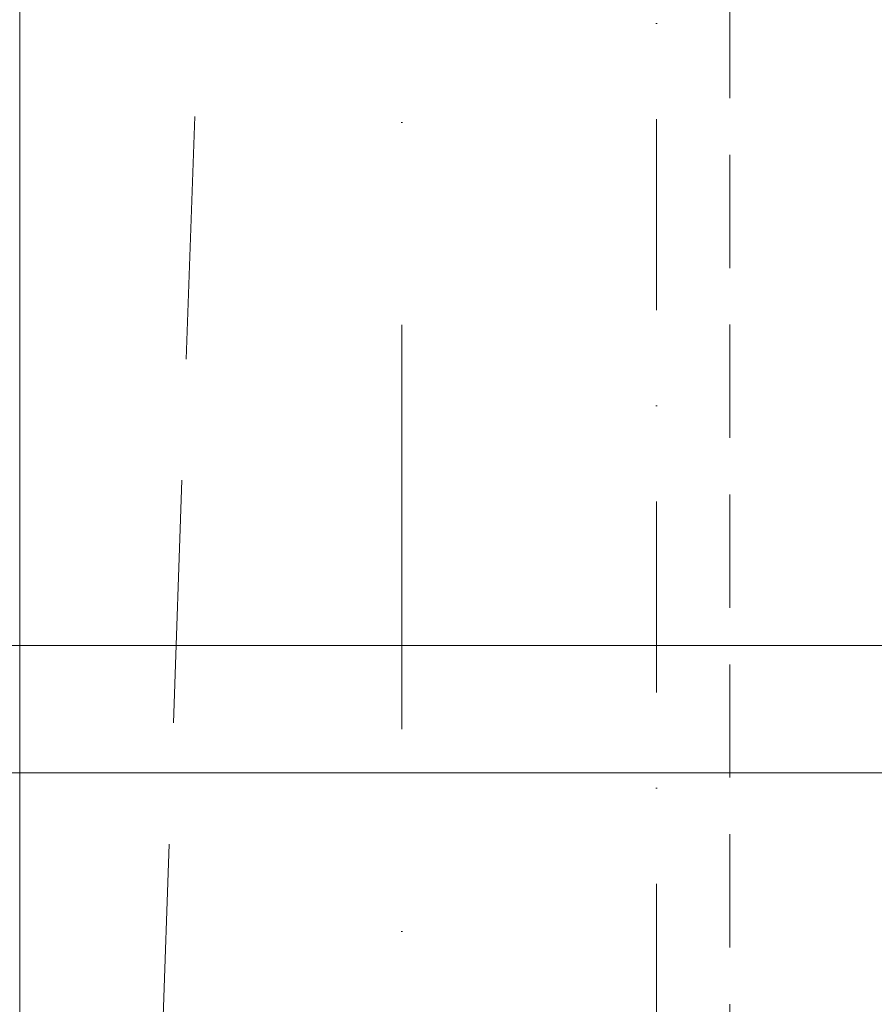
# Model space of a CAD drawing. Header units: millimetres. Extents: x 144573 to 336993, y 74252 to 247042.
# Tile 21 of 256: x 147161 to 147832, y 179011 to 179784. Entities that reach past the tile are written whole.
import ezdxf

# ---------------------------------------------------------------- set-up
doc = ezdxf.new("R2010")
doc.units = ezdxf.units.MM
for name, pattern in [('CK_Čerchovaná 50', [6, 3, -1.5, 0, -1.5]), ('ČERCHOVANÁ', [25.4, 12.7, -6.35, 0, -6.35]), ('ČÁRKOVANÁ', [19.05, 12.7, -6.35])]:
    doc.linetypes.add(name, pattern=pattern)
for name, color, linetype, lineweight in [('NOVA', 255, 'Continuous', 0), ('OSY', 255, 'Continuous', 0), ('TENKA', 255, 'Continuous', 0)]:
    doc.layers.add(name, color=color, linetype=linetype, lineweight=lineweight)

msp = doc.modelspace()

# ---------------------------------------------------------------- linework, layer by layer
at = {"layer": 'NOVA', "linetype": 'ČÁRKOVANÁ', "ltscale": 15}
msp.add_line((147161.48, 175805.259), (147911.48, 197105.259), dxfattribs=at)
at = {"layer": 'NOVA'}
for p, q in [((147161.48, 175055.259), (147161.48, 190997.759)), ((151798.98, 179292.759), (146961.48, 179292.759)), ((151898.98, 179192.759), (146961.48, 179192.759))]:
    msp.add_line(p, q, dxfattribs=at)
at = {"layer": 'NOVA', "ltscale": 5}
msp.add_line((147161.48, 175055.259), (147161.48, 190997.759), dxfattribs=at)
at = {"layer": 'OSY', "linetype": 'ČERCHOVANÁ', "ltscale": 25}
msp.add_line((147461.48, 199232.667), (147461.48, 174158.02), dxfattribs=at)
at = {"layer": 'TENKA', "linetype": 'CK_Čerchovaná 50', "ltscale": 50}
msp.add_line((147661.48, 177155.259), (147661.48, 181355.259), dxfattribs=at)
at = {"layer": 'TENKA', "ltscale": 20}
msp.add_line((147161.48, 175055.259), (147161.48, 179217.759), dxfattribs=at)
at = {"layer": 'TENKA', "linetype": 'ČÁRKOVANÁ', "ltscale": 7}
msp.add_lwpolyline([(147718.98, 197855.259), (172861.48, 197855.259), (172861.48, 175055.259), (147718.98, 175055.259)], close=True, dxfattribs=at)
at = {"layer": 'TENKA', "ltscale": 20}
msp.add_lwpolyline([(147161.48, 179292.759), (147161.48, 181417.759)], close=True, dxfattribs=at)

doc.saveas('drawing.dxf')
